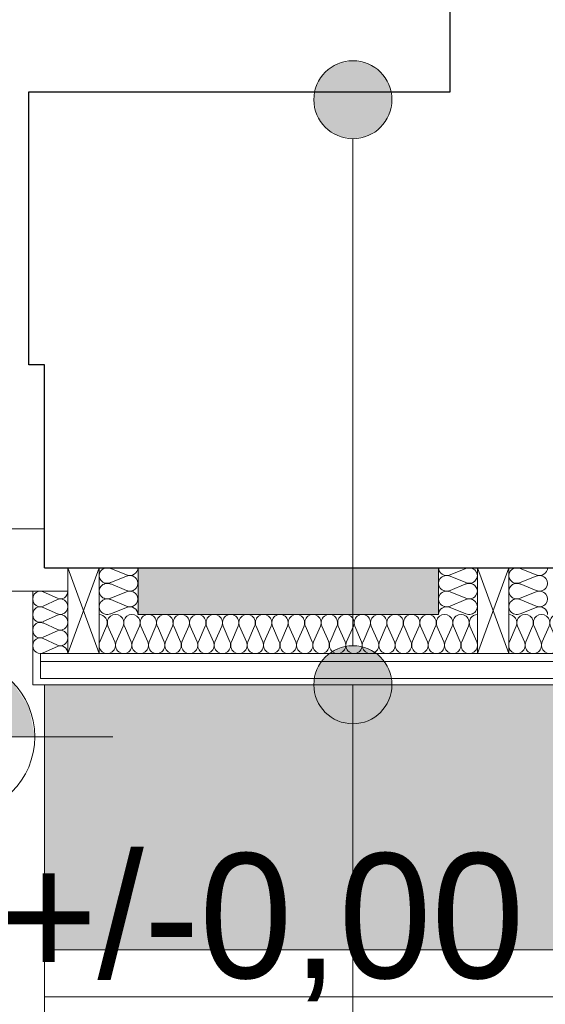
# Model space of a CAD drawing. Extents: x -547885 to -186295, y -25370 to 156194.
# Tile 176 of 256: x -473175 to -472501, y 32298 to 33560. Entities that reach past the tile are written whole.
import ezdxf

# ---------------------------------------------------------------- set-up
doc = ezdxf.new("R2010")
doc.units = 0
doc.header["$MEASUREMENT"] = 0
for name, color, linetype, lineweight in [('Arch drzwi_Nr_Pióra__10', 134, 'Continuous', 18), ('Arch ocieplenie_Nr_Pióra__21', 7, 'Continuous', 9), ('Arch ocieplenie_Nr_Pióra__95', 6, 'Continuous', 13), ('Arch opisy_Nr_Pióra__21', 7, 'Continuous', 9), ('Arch stropy_Nr_Pióra__21', 7, 'Continuous', 9), ('Arch teren_Nr_Pióra__5', 7, 'Continuous', 13), ('INWENT RZĘDNE_Nr_Pióra__21', 7, 'Continuous', 9), ('INWENT WYMIARY_Nr_Pióra__21', 7, 'Continuous', 9), ('INWENT.ŚCIANY_Nr_Pióra__1', 7, 'Continuous', 25)]:
    doc.layers.add(name, color=color, linetype=linetype, lineweight=lineweight)
for name, color, linetype in [('Arch ocieplenie', 7, 'Continuous'), ('Arch opisy', 7, 'Continuous'), ('INWENT RZĘDNE', 7, 'Continuous'), ('INWENT WYMIARY', 7, 'Continuous')]:
    doc.layers.add(name, color=color, linetype=linetype)
for name, color, linetype, lineweight, true_color in [('Arch ocieplenie_Nr_Pióra__44', 7, 'Continuous', 9, 0x029e21), ('Arch okna_Nr_Pióra__82', 7, 'Continuous', 20, 0xaaaaaa), ('Arch wykończenie_Nr_Pióra__9', 7, 'Continuous', 9, 0x3dad99)]:
    doc.layers.add(name, color=color, linetype=linetype, lineweight=lineweight, true_color=true_color)
doc.styles.add('GENERATED_STYLE_2', font='txt')
doc.styles.add('GENERATED_STYLE_4', font='txt')
doc.dimstyles.new('GENERATED_STYLE__5', dxfattribs={"dimtxt": 160.000002, "dimasz": 114, "dimexe": 0.18, "dimexo": 0, "dimgap": 0.09, "dimtad": 1, "dimtih": 1, "dimtoh": 1, "dimdec": 0, "dimlfac": 0.1, "dimzin": 0, "dimdsep": 46, "dimtxsty": 'GENERATED_STYLE_2', "dimblk": 'ARROWHEAD_2', "dimblk1": 'ARROWHEAD_2', "dimblk2": 'ARROWHEAD_2', "dimcen": 0.09, "dimclrd": 7, "dimclre": 7, "dimclrt": 7, "dimazin": 0, "dimtfac": 1, "dimtdec": 4, "dimtmove": 0, "dimatfit": 3, "dimfxl": 0, "dimtolj": 1, "dimtzin": 0, "dimarcsym": 0})
doc.dimstyles.new('GENERATED_STYLE__6', dxfattribs={"dimtxt": 160.000002, "dimasz": 114, "dimexe": 0.18, "dimexo": 0, "dimgap": 0.09, "dimtad": 1, "dimdec": 0, "dimlfac": 0.1, "dimzin": 0, "dimdsep": 46, "dimtxsty": 'GENERATED_STYLE_2', "dimblk": 'ARROWHEAD_2', "dimblk1": 'ARROWHEAD_2', "dimblk2": 'ARROWHEAD_2', "dimcen": 0.09, "dimclrd": 7, "dimclre": 7, "dimclrt": 7, "dimazin": 0, "dimtfac": 1, "dimtdec": 4, "dimtmove": 2, "dimatfit": 3, "dimfxl": 0, "dimtolj": 1, "dimtzin": 0, "dimarcsym": 0})
doc.dimstyles.new('GENERATED_STYLE__7', dxfattribs={"dimtxt": 160.000002, "dimasz": 114, "dimexe": 0.18, "dimexo": 0, "dimgap": 0.09, "dimtad": 1, "dimdec": 0, "dimlfac": 0.1, "dimzin": 0, "dimdsep": 46, "dimtxsty": 'GENERATED_STYLE_2', "dimblk": 'ARROWHEAD_2', "dimblk1": 'ARROWHEAD_2', "dimblk2": 'ARROWHEAD_2', "dimcen": 0.09, "dimclrd": 7, "dimclre": 7, "dimclrt": 7, "dimazin": 0, "dimtfac": 1, "dimtdec": 4, "dimtmove": 0, "dimatfit": 3, "dimfxl": 0, "dimtolj": 1, "dimtzin": 0, "dimarcsym": 0})

# ---------------------------------------------------------------- blocks, each defined once
blk = doc.blocks.new('Izolacja cieplna 14_31', base_point=(-472588.3, 32797.6))
at = {"layer": 'Arch ocieplenie_Nr_Pióra__44', "linetype": 'Continuous'}
for p, q in [((-473063.7, 32782.7), (-473072.4, 32762.5)), ((-473053.1, 32762.5), (-473061.9, 32782.7)), ((-473042.6, 32782.7), (-473051.4, 32762.5)), ((-473032, 32762.5), (-473040.8, 32782.7)), ((-473021.5, 32782.7), (-473030.3, 32762.5)), ((-473010.9, 32762.5), (-473019.7, 32782.7)), ((-473000.4, 32782.7), (-473009.2, 32762.5)), ((-472989.9, 32762.5), (-472998.6, 32782.7)), ((-472979.3, 32782.7), (-472988.1, 32762.5)), ((-472968.8, 32762.5), (-472977.5, 32782.7)), ((-472958.2, 32782.7), (-472967, 32762.5)), ((-472947.7, 32762.5), (-472956.5, 32782.7)), ((-472937.1, 32782.7), (-472945.9, 32762.5)), ((-472926.6, 32762.5), (-472935.4, 32782.7)), ((-472916.1, 32782.7), (-472924.8, 32762.5)), ((-472905.5, 32762.5), (-472914.3, 32782.7)), ((-472895, 32782.7), (-472903.7, 32762.5)), ((-472884.4, 32762.5), (-472893.2, 32782.7)), ((-472873.9, 32782.7), (-472882.7, 32762.5)), ((-472863.3, 32762.5), (-472872.1, 32782.7)), ((-472852.8, 32782.7), (-472861.6, 32762.5)), ((-472842.3, 32762.5), (-472851, 32782.7)), ((-472831.7, 32782.7), (-472840.5, 32762.5)), ((-472821.2, 32762.5), (-472829.9, 32782.7)), ((-472810.6, 32782.7), (-472819.4, 32762.5)), ((-472800.1, 32762.5), (-472808.9, 32782.7)), ((-472789.5, 32782.7), (-472798.3, 32762.5)), ((-472779, 32762.5), (-472787.8, 32782.7)), ((-472768.4, 32782.7), (-472777.2, 32762.5)), ((-472757.9, 32762.5), (-472766.7, 32782.7)), ((-472747.4, 32782.7), (-472756.1, 32762.5)), ((-472736.8, 32762.5), (-472745.6, 32782.7)), ((-472726.3, 32782.7), (-472735, 32762.5)), ((-472715.7, 32762.5), (-472724.5, 32782.7)), ((-472705.2, 32782.7), (-472714, 32762.5)), ((-472694.6, 32762.5), (-472703.4, 32782.7)), ((-472684.1, 32782.7), (-472692.9, 32762.5)), ((-472673.6, 32762.5), (-472682.3, 32782.7)), ((-472663, 32782.7), (-472671.8, 32762.5)), ((-472652.5, 32762.5), (-472661.2, 32782.7)), ((-472641.9, 32782.7), (-472650.7, 32762.5)), ((-472631.4, 32762.5), (-472640.2, 32782.7)), ((-472620.8, 32782.7), (-472629.6, 32762.5)), ((-472610.3, 32762.5), (-472619.1, 32782.7)), ((-472599.8, 32782.7), (-472608.5, 32762.5)), ((-472589.2, 32762.5), (-472598, 32782.7))]:
    blk.add_line(p, q, dxfattribs=at)
for centre, start_param, end_param in [((-473073.3, 32787), 1.158004, 3.141593), ((-473052.2, 32787), 1.158004, 5.125183), ((-473031.2, 32787), 1.158004, 5.125183), ((-473010.1, 32787), 1.158004, 5.125183), ((-472989, 32787), 1.158004, 5.125183), ((-472967.9, 32787), 1.158004, 5.125183), ((-472946.8, 32787), 1.158004, 5.125183), ((-472925.7, 32787), 1.158004, 5.125183), ((-472904.6, 32787), 1.158004, 5.125183), ((-472883.5, 32787), 1.158004, 5.125183), ((-472862.5, 32787), 1.158004, 5.125183), ((-472841.4, 32787), 1.158004, 5.125183), ((-472820.3, 32787), 1.158004, 5.125183), ((-472799.2, 32787), 1.158004, 5.125183), ((-472778.1, 32787), 1.158004, 5.125183), ((-472757, 32787), 1.158004, 5.125183), ((-472735.9, 32787), 1.158004, 5.125183), ((-472714.8, 32787), 1.158004, 5.125183), ((-472693.8, 32787), 1.158004, 5.125183), ((-472672.7, 32787), 1.158004, 5.125183), ((-472651.6, 32787), 1.158004, 5.125183), ((-472630.5, 32787), 1.158004, 5.125183), ((-472609.4, 32787), 1.158004, 5.125183), ((-472588.3, 32787), 3.141593, 5.125182), ((-473062.8, 32758.3), 4.299595, 8.266775), ((-473041.7, 32758.3), 4.299595, 8.266775), ((-473020.6, 32758.3), 4.299595, 8.266775), ((-472999.5, 32758.3), 4.299595, 8.266775), ((-472978.4, 32758.3), 4.299595, 8.266775), ((-472957.3, 32758.3), 4.299595, 8.266775), ((-472936.3, 32758.3), 4.299595, 8.266775), ((-472915.2, 32758.3), 4.299595, 8.266775), ((-472894.1, 32758.3), 4.299595, 8.266775), ((-472873, 32758.3), 4.299595, 8.266775), ((-472851.9, 32758.3), 4.299595, 8.266775), ((-472830.8, 32758.3), 4.299595, 8.266775), ((-472809.7, 32758.3), 4.299595, 8.266775), ((-472788.7, 32758.3), 4.299595, 8.266775), ((-472767.6, 32758.3), 4.299595, 8.266775), ((-472746.5, 32758.3), 4.299595, 8.266775), ((-472725.4, 32758.3), 4.299595, 8.266775), ((-472704.3, 32758.3), 4.299595, 8.266775), ((-472683.2, 32758.3), 4.299595, 8.266775), ((-472662.1, 32758.3), 4.299595, 8.266775), ((-472641, 32758.3), 4.299595, 8.266775), ((-472620, 32758.3), 4.299595, 8.266775), ((-472598.9, 32758.3), 4.299595, 8.266775)]:
    blk.add_ellipse(centre, major_axis=(0, -10.6), ratio=0.991476, start_param=start_param, end_param=end_param, dxfattribs=at)
blk = doc.blocks.new('Izolacja cieplna 14_32', base_point=(-473113.3, 32747.6))
at = {"layer": 'Arch ocieplenie_Nr_Pióra__44', "linetype": 'Continuous'}
for p, q in [((-473126.7, 32818.5), (-473144.9, 32826.8)), ((-473144.9, 32808.5), (-473126.7, 32816.8)), ((-473126.7, 32798.5), (-473144.9, 32806.8)), ((-473144.9, 32788.5), (-473126.7, 32796.8)), ((-473126.7, 32778.5), (-473144.9, 32786.8)), ((-473144.9, 32768.5), (-473126.7, 32776.8)), ((-473126.7, 32758.5), (-473144.9, 32766.8)), ((-473144.9, 32748.5), (-473126.7, 32756.8))]:
    blk.add_line(p, q, dxfattribs=at)
for centre, start_param, end_param in [((-473148.8, 32817.6), 5.870392, 9.837571), ((-473122.9, 32827.6), 2.7288, 4.712389), ((-473122.9, 32807.6), 2.7288, 6.695979), ((-473148.8, 32797.6), 5.870392, 9.837571), ((-473122.9, 32787.6), 2.7288, 6.695979), ((-473148.8, 32777.6), 5.870392, 9.837571), ((-473122.9, 32767.6), 2.7288, 6.695979), ((-473148.8, 32757.6), 5.870392, 9.837571), ((-473122.9, 32747.6), 4.712389, 6.695979)]:
    blk.add_ellipse(centre, major_axis=(0, 10), ratio=0.957055, start_param=start_param, end_param=end_param, dxfattribs=at)
blk = doc.blocks.new('Izolacja cieplna 14_33', base_point=(-473023.3, 32797.6))
at = {"layer": 'Arch ocieplenie_Nr_Pióra__44', "linetype": 'Continuous'}
for p, q in [((-473038.2, 32848.5), (-473058.4, 32856.8)), ((-473058.4, 32838.5), (-473038.2, 32846.8)), ((-473038.2, 32828.5), (-473058.4, 32836.8)), ((-473058.4, 32818.5), (-473038.2, 32826.8)), ((-473038.2, 32808.5), (-473058.4, 32816.8)), ((-473058.4, 32798.5), (-473038.2, 32806.8))]:
    blk.add_line(p, q, dxfattribs=at)
for centre, start_param, end_param in [((-473062.7, 32847.6), 4.299595, 8.266775), ((-473034, 32857.6), 1.158004, 3.141593), ((-473034, 32837.6), 1.158004, 5.125183), ((-473062.7, 32827.6), 4.299595, 8.266775), ((-473062.7, 32807.6), 4.299595, 8.266775), ((-473034, 32817.6), 1.158004, 5.125183), ((-473034, 32797.6), 3.141593, 5.125182)]:
    blk.add_ellipse(centre, major_axis=(-10.6, 0), ratio=0.940381, start_param=start_param, end_param=end_param, dxfattribs=at)
blk = doc.blocks.new('Izolacja cieplna 14_34', base_point=(-472638.3, 32797.6))
at = {"layer": 'Arch ocieplenie_Nr_Pióra__44', "linetype": 'Continuous'}
for p, q in [((-472623.4, 32848.5), (-472603.2, 32856.8)), ((-472603.2, 32838.5), (-472623.4, 32846.8)), ((-472623.4, 32828.5), (-472603.2, 32836.8)), ((-472603.2, 32818.5), (-472623.4, 32826.8)), ((-472623.4, 32808.5), (-472603.2, 32816.8)), ((-472603.2, 32798.5), (-472623.4, 32806.8))]:
    blk.add_line(p, q, dxfattribs=at)
for centre, start_param, end_param in [((-472627.7, 32857.6), 6.283185, 8.266774), ((-472599, 32847.6), 1.158003, 5.125183), ((-472627.7, 32837.6), 4.299595, 8.266774), ((-472599, 32827.6), 1.158003, 5.125183), ((-472627.7, 32817.6), 4.299595, 8.266774), ((-472599, 32807.6), 1.158003, 5.125183), ((-472627.7, 32797.6), 4.299596, 6.283185)]:
    blk.add_ellipse(centre, major_axis=(-10.6, 0), ratio=0.940381, start_param=start_param, end_param=end_param, dxfattribs=at)
blk = doc.blocks.new('Izolacja cieplna 14_40', base_point=(-472063.3, 32797.6))
at = {"layer": 'Arch ocieplenie_Nr_Pióra__44', "linetype": 'Continuous'}
for p, q in [((-472538.7, 32782.7), (-472547.4, 32762.5)), ((-472528.1, 32762.5), (-472536.9, 32782.7)), ((-472517.6, 32782.7), (-472526.4, 32762.5)), ((-472507, 32762.5), (-472515.8, 32782.7)), ((-472496.5, 32782.7), (-472505.3, 32762.5)), ((-472485.9, 32762.5), (-472494.7, 32782.7)), ((-472475.4, 32782.7), (-472484.2, 32762.5)), ((-472464.9, 32762.5), (-472473.6, 32782.7)), ((-472454.3, 32782.7), (-472463.1, 32762.5)), ((-472443.8, 32762.5), (-472452.5, 32782.7)), ((-472433.2, 32782.7), (-472442, 32762.5)), ((-472422.7, 32762.5), (-472431.5, 32782.7)), ((-472412.1, 32782.7), (-472420.9, 32762.5)), ((-472401.6, 32762.5), (-472410.4, 32782.7)), ((-472391.1, 32782.7), (-472399.8, 32762.5)), ((-472380.5, 32762.5), (-472389.3, 32782.7)), ((-472370, 32782.7), (-472378.7, 32762.5)), ((-472359.4, 32762.5), (-472368.2, 32782.7)), ((-472348.9, 32782.7), (-472357.7, 32762.5)), ((-472338.3, 32762.5), (-472347.1, 32782.7)), ((-472327.8, 32782.7), (-472336.6, 32762.5)), ((-472317.3, 32762.5), (-472326, 32782.7)), ((-472306.7, 32782.7), (-472315.5, 32762.5)), ((-472296.2, 32762.5), (-472304.9, 32782.7)), ((-472285.6, 32782.7), (-472294.4, 32762.5)), ((-472275.1, 32762.5), (-472283.9, 32782.7)), ((-472264.5, 32782.7), (-472273.3, 32762.5)), ((-472254, 32762.5), (-472262.8, 32782.7)), ((-472243.4, 32782.7), (-472252.2, 32762.5)), ((-472232.9, 32762.5), (-472241.7, 32782.7)), ((-472222.4, 32782.7), (-472231.1, 32762.5)), ((-472211.8, 32762.5), (-472220.6, 32782.7)), ((-472201.3, 32782.7), (-472210, 32762.5)), ((-472190.7, 32762.5), (-472199.5, 32782.7)), ((-472180.2, 32782.7), (-472189, 32762.5)), ((-472169.6, 32762.5), (-472178.4, 32782.7)), ((-472159.1, 32782.7), (-472167.9, 32762.5)), ((-472148.6, 32762.5), (-472157.3, 32782.7)), ((-472138, 32782.7), (-472146.8, 32762.5)), ((-472127.5, 32762.5), (-472136.2, 32782.7)), ((-472116.9, 32782.7), (-472125.7, 32762.5)), ((-472106.4, 32762.5), (-472115.2, 32782.7)), ((-472095.8, 32782.7), (-472104.6, 32762.5)), ((-472085.3, 32762.5), (-472094.1, 32782.7)), ((-472074.8, 32782.7), (-472083.5, 32762.5)), ((-472064.2, 32762.5), (-472073, 32782.7))]:
    blk.add_line(p, q, dxfattribs=at)
for centre, start_param, end_param in [((-472548.3, 32787), 1.158004, 3.141593), ((-472527.2, 32787), 1.158004, 5.125183), ((-472506.2, 32787), 1.158004, 5.125183), ((-472485.1, 32787), 1.158004, 5.125183), ((-472464, 32787), 1.158004, 5.125183), ((-472442.9, 32787), 1.158004, 5.125183), ((-472421.8, 32787), 1.158004, 5.125183), ((-472400.7, 32787), 1.158004, 5.125183), ((-472379.6, 32787), 1.158004, 5.125183), ((-472358.5, 32787), 1.158004, 5.125183), ((-472337.5, 32787), 1.158004, 5.125183), ((-472316.4, 32787), 1.158004, 5.125183), ((-472295.3, 32787), 1.158004, 5.125183), ((-472274.2, 32787), 1.158004, 5.125183), ((-472253.1, 32787), 1.158004, 5.125183), ((-472232, 32787), 1.158004, 5.125183), ((-472210.9, 32787), 1.158004, 5.125183), ((-472189.8, 32787), 1.158004, 5.125183), ((-472168.8, 32787), 1.158004, 5.125183), ((-472147.7, 32787), 1.158004, 5.125183), ((-472126.6, 32787), 1.158004, 5.125183), ((-472105.5, 32787), 1.158004, 5.125183), ((-472084.4, 32787), 1.158004, 5.125183), ((-472063.3, 32787), 3.141593, 5.125182), ((-472537.8, 32758.3), 4.299595, 8.266775), ((-472516.7, 32758.3), 4.299595, 8.266775), ((-472495.6, 32758.3), 4.299595, 8.266775), ((-472474.5, 32758.3), 4.299595, 8.266775), ((-472453.4, 32758.3), 4.299595, 8.266775), ((-472432.3, 32758.3), 4.299595, 8.266775), ((-472411.3, 32758.3), 4.299595, 8.266775), ((-472390.2, 32758.3), 4.299595, 8.266775), ((-472369.1, 32758.3), 4.299595, 8.266775), ((-472348, 32758.3), 4.299595, 8.266775), ((-472326.9, 32758.3), 4.299595, 8.266775), ((-472305.8, 32758.3), 4.299595, 8.266775), ((-472284.7, 32758.3), 4.299595, 8.266775), ((-472263.7, 32758.3), 4.299595, 8.266775), ((-472242.6, 32758.3), 4.299595, 8.266775), ((-472221.5, 32758.3), 4.299595, 8.266775), ((-472200.4, 32758.3), 4.299595, 8.266775), ((-472179.3, 32758.3), 4.299595, 8.266775), ((-472158.2, 32758.3), 4.299595, 8.266775), ((-472137.1, 32758.3), 4.299595, 8.266775), ((-472116, 32758.3), 4.299595, 8.266775), ((-472095, 32758.3), 4.299595, 8.266775), ((-472073.9, 32758.3), 4.299595, 8.266775)]:
    blk.add_ellipse(centre, major_axis=(0, -10.6), ratio=0.991476, start_param=start_param, end_param=end_param, dxfattribs=at)
blk = doc.blocks.new('Izolacja cieplna 14_41', base_point=(-472498.3, 32797.6))
at = {"layer": 'Arch ocieplenie_Nr_Pióra__44', "linetype": 'Continuous'}
for p, q in [((-472513.2, 32848.5), (-472533.4, 32856.8)), ((-472533.4, 32838.5), (-472513.2, 32846.8)), ((-472513.2, 32828.5), (-472533.4, 32836.8)), ((-472533.4, 32818.5), (-472513.2, 32826.8)), ((-472513.2, 32808.5), (-472533.4, 32816.8)), ((-472533.4, 32798.5), (-472513.2, 32806.8))]:
    blk.add_line(p, q, dxfattribs=at)
for centre, start_param, end_param in [((-472537.7, 32847.6), 4.299595, 8.266775), ((-472509, 32857.6), 1.158004, 3.141593), ((-472509, 32837.6), 1.158004, 5.125183), ((-472537.7, 32827.6), 4.299595, 8.266775), ((-472537.7, 32807.6), 4.299595, 8.266775), ((-472509, 32817.6), 1.158004, 5.125183), ((-472509, 32797.6), 3.141593, 5.125182)]:
    blk.add_ellipse(centre, major_axis=(-10.6, 0), ratio=0.940381, start_param=start_param, end_param=end_param, dxfattribs=at)
blk = doc.blocks.new('*D610')
at = {"layer": 'INWENT WYMIARY_Nr_Pióra__21', "linetype": 'Continuous'}
for p, q in [((-472269.4, 32857.6), (-472269.4, 32931)), ((-472194.4, 32814.3), (-472344.4, 32900.9)), ((-472156.9, 32857.6), (-472381.9, 32857.6)), ((-472269.4, 32707.6), (-472269.4, 32857.6)), ((-472344.4, 32750.9), (-472194.4, 32664.3)), ((-472156.9, 32707.6), (-472381.9, 32707.6)), ((-472269.4, 32634.3), (-472269.4, 32707.6))]:
    blk.add_line(p, q, dxfattribs=at)
at = {"layer": 'INWENT WYMIARY_Nr_Pióra__21', "insert": (-472301.4, 32901.8), "char_height": 160, "attachment_point": 7, "rotation": 90, "style": 'GENERATED_STYLE_2'}
blk.add_mtext('{15}', dxfattribs=at)
blk = doc.blocks.new('ARROWHEAD_2')
at = {"color": 0, "linetype": 'Continuous', "lineweight": 0}
for p, q in [((-0.378, -0.655), (0.378, 0.655)), ((0, 0), (-1, 0))]:
    blk.add_line(p, q, dxfattribs=at)
blk = doc.blocks.new('*D611')
at = {"layer": 'INWENT WYMIARY_Nr_Pióra__21', "linetype": 'Continuous'}
for p, q in [((-474128.3, 31958.7), (-474128.3, 32183.7)), ((-473158.3, 31958.7), (-473158.3, 32183.7)), ((-474085, 32146.2), (-474171.6, 31996.2)), ((-473115, 32146.2), (-473201.6, 31996.2)), ((-474201.7, 32071.2), (-474128.3, 32071.2)), ((-474128.3, 32071.2), (-473158.3, 32071.2))]:
    blk.add_line(p, q, dxfattribs=at)
at = {"layer": 'INWENT WYMIARY_Nr_Pióra__21', "char_height": 160, "attachment_point": 7, "style": 'GENERATED_STYLE_2'}
for s, insert in [('{97}', (-473745.7, 32103.2)), ('{113}', (-472846.8, 32103.2)), ('{15}', (-472271.5, 32103.2))]:
    blk.add_mtext(s, dxfattribs=dict(at, insert=insert))
blk = doc.blocks.new('*D612')
at = {"layer": 'INWENT WYMIARY_Nr_Pióra__21', "linetype": 'Continuous'}
for p, q in [((-473158.3, 31958.7), (-473158.3, 32183.7)), ((-472023.3, 31958.7), (-472023.3, 32183.7)), ((-473115, 32146.2), (-473201.6, 31996.2)), ((-471980, 32146.2), (-472066.6, 31996.2)), ((-473158.3, 32071.2), (-472023.3, 32071.2))]:
    blk.add_line(p, q, dxfattribs=at)
at = {"layer": 'INWENT WYMIARY_Nr_Pióra__21', "char_height": 160, "attachment_point": 7, "style": 'GENERATED_STYLE_2'}
for s, insert in [('{97}', (-473745.7, 32103.2)), ('{113}', (-472846.8, 32103.2)), ('{15}', (-472271.5, 32103.2))]:
    blk.add_mtext(s, dxfattribs=dict(at, insert=insert))
blk = doc.blocks.new('*D613')
at = {"layer": 'INWENT WYMIARY_Nr_Pióra__21', "linetype": 'Continuous'}
for p, q in [((-472023.3, 31958.7), (-472023.3, 32183.7)), ((-471873.3, 31958.7), (-471873.3, 32183.7)), ((-471980, 32146.2), (-472066.6, 31996.2)), ((-471916.6, 31996.2), (-471830, 32146.2)), ((-472023.3, 32071.2), (-471873.3, 32071.2)), ((-471873.3, 32071.2), (-471800, 32071.2))]:
    blk.add_line(p, q, dxfattribs=at)
at = {"layer": 'INWENT WYMIARY_Nr_Pióra__21', "char_height": 160, "attachment_point": 7, "style": 'GENERATED_STYLE_2'}
for s, insert in [('{97}', (-473745.7, 32103.2)), ('{113}', (-472846.8, 32103.2)), ('{15}', (-472271.5, 32103.2))]:
    blk.add_mtext(s, dxfattribs=dict(at, insert=insert))
blk = doc.blocks.new('*D654')
at = {"layer": 'INWENT WYMIARY_Nr_Pióra__21', "linetype": 'Continuous'}
for p, q in [((-471242.1, 45147.6), (-471242.1, 45221)), ((-471317.1, 45190.9), (-471167.1, 45104.3)), ((-471129.6, 45147.6), (-471354.6, 45147.6)), ((-471242.1, 45087.6), (-471242.1, 45147.6)), ((-471167.1, 45044.3), (-471317.1, 45130.9)), ((-471129.6, 45087.6), (-471354.6, 45087.6))]:
    blk.add_line(p, q, dxfattribs=at)
at = {"layer": 'INWENT WYMIARY_Nr_Pióra__21', "char_height": 160, "attachment_point": 7, "rotation": 90, "style": 'GENERATED_STYLE_2'}
for s, insert in [('{6}', (-471274.1, 45248.7)), ('{1\xa0238}', (-471274.1, 38667.2))]:
    blk.add_mtext(s, dxfattribs=dict(at, insert=insert))
blk = doc.blocks.new('*D655')
at = {"layer": 'INWENT WYMIARY_Nr_Pióra__21', "linetype": 'Continuous'}
for p, q in [((-471020.1, 45147.6), (-471020.1, 45221)), ((-470945.1, 45104.3), (-471095.1, 45190.9)), ((-470907.6, 45147.6), (-471132.6, 45147.6)), ((-471020.1, 32707.6), (-471020.1, 45147.6)), ((-471095.1, 32750.9), (-470945.1, 32664.3)), ((-470907.6, 32707.6), (-471132.6, 32707.6)), ((-471020.1, 32634.3), (-471020.1, 32707.6))]:
    blk.add_line(p, q, dxfattribs=at)
at = {"layer": 'INWENT WYMIARY_Nr_Pióra__21', "insert": (-471052.1, 38697.2), "char_height": 160, "attachment_point": 7, "rotation": 90, "style": 'GENERATED_STYLE_2'}
blk.add_mtext('{1\xa0244}', dxfattribs=at)
blk = doc.blocks.new('Koty wysokościowe_6', base_point=(-473255.6, 32641))
at = {"layer": 'INWENT RZĘDNE_Nr_Pióra__21', "linetype": 'Continuous'}
for points in [[(-473255.6, 32641), (-473155.6, 32641), (-473163.2, 32679.3), (-473184.9, 32711.7), (-473217.3, 32733.4), (-473255.6, 32741)], [(-473255.6, 32641), (-473355.6, 32641), (-473348, 32602.7), (-473326.3, 32570.3), (-473293.9, 32548.6), (-473255.6, 32541)]]:
    blk.add_hatch(color=256, dxfattribs=at).paths.add_polyline_path(points, flags=0)
for p, q in [((-473255.6, 32441), (-473255.6, 32841)), ((-473455.6, 32641), (-473055.6, 32641))]:
    blk.add_line(p, q, dxfattribs=at)
blk.add_circle((-473255.6, 32641), 100, dxfattribs=at)
at = {"layer": 'INWENT RZĘDNE_Nr_Pióra__21', "insert": (-473200.3, 32301.8), "char_height": 160, "attachment_point": 7, "style": 'GENERATED_STYLE_4'}
blk.add_mtext('{+/-0,00}', dxfattribs=at)
blk = doc.blocks.new('Linia_42', base_point=(-472748, 33457.6))
at = {"layer": 'Arch opisy_Nr_Pióra__21', "linetype": 'Continuous'}
for points in [[(-472698, 33457.6), (-472701.8, 33476.8), (-472712.6, 33493), (-472728.9, 33503.8), (-472748, 33507.6), (-472767.1, 33503.8), (-472783.4, 33493), (-472794.2, 33476.8), (-472798, 33457.6), (-472794.2, 33438.5), (-472783.4, 33422.3), (-472767.1, 33411.4), (-472748, 33407.6), (-472728.9, 33411.4), (-472712.6, 33422.3), (-472701.8, 33438.5)], [(-472698, 32707.6), (-472701.8, 32726.8), (-472712.6, 32743), (-472728.9, 32753.8), (-472748, 32757.6), (-472767.1, 32753.8), (-472783.4, 32743), (-472794.2, 32726.8), (-472798, 32707.6), (-472794.2, 32688.5), (-472783.4, 32672.3), (-472767.1, 32661.4), (-472748, 32657.6), (-472728.9, 32661.4), (-472712.6, 32672.3), (-472701.8, 32688.5)]]:
    blk.add_hatch(color=256, dxfattribs=at).paths.add_polyline_path(points, flags=0)
blk.add_line((-472748, 33407.6), (-472748, 32757.6), dxfattribs=at)
for centre in [(-472748, 33457.6), (-472748, 32707.6)]:
    blk.add_circle(centre, 50, dxfattribs=at)
blk = doc.blocks.new('Linia_43', base_point=(-472748, 32707.6))
at = {"layer": 'Arch opisy_Nr_Pióra__21', "linetype": 'Continuous'}
blk.add_line((-472748, 32707.6), (-472748, 31885), dxfattribs=at)

msp = doc.modelspace()

# ---------------------------------------------------------------- hatches: boundary and pattern name
at = {"layer": 'Arch ocieplenie_Nr_Pióra__95', "linetype": 'Continuous', "lineweight": 25}
msp.add_hatch(color=214, dxfattribs=at).paths.add_polyline_path([(-472638.3, 32797.6), (-472638.3, 32857.6), (-473023.3, 32857.6), (-473023.3, 32797.6)], flags=0)
at = {"layer": 'Arch okna_Nr_Pióra__82', "linetype": 'Continuous'}
h = msp.add_hatch(dxfattribs=at)
h.set_pattern_fill('Render', color=256, style=0, pattern_type=2)
h.set_pattern_definition([(45, (0, 350), (-111.36932, 111.36932), [0, -105, 0, -157.5]), (110, (350, 350), (148.00159, 53.86817), [0, -77, 0, -133])])
h.paths.add_polyline_path([(-473143.3, 32367.6), (-471533.3, 32367.6), (-471533.3, 44522.6), (-471873.3, 44522.6), (-471873.3, 32707.6), (-473143.3, 32707.6)], flags=0)

# ---------------------------------------------------------------- linework, layer by layer
at = {"layer": 'Arch drzwi_Nr_Pióra__10', "linetype": 'Continuous'}
for p, q in [((-473143.3, 32907.6), (-473193.3, 32907.6)), ((-473113.3, 32857.6), (-473113.3, 32827.6)), ((-473193.3, 32827.6), (-473113.3, 32827.6))]:
    msp.add_line(p, q, dxfattribs=at)
at = {"layer": 'Arch ocieplenie_Nr_Pióra__21', "linetype": 'Continuous', "flags": 128}
msp.add_lwpolyline([(-472638.3, 32797.6), (-472638.3, 32857.6), (-473023.3, 32857.6), (-473023.3, 32797.6)], close=True, dxfattribs=at)
at = {"layer": 'Arch stropy_Nr_Pióra__21', "linetype": 'Continuous'}
msp.add_line((-473143.3, 32707.6), (-473143.3, 31255.1), dxfattribs=at)
at = {"layer": 'Arch teren_Nr_Pióra__5', "linetype": 'Continuous'}
for p, q in [((-473143.3, 32367.6), (-471533.3, 32367.6)), ((-473143.3, 32307.6), (-471473.3, 32307.6))]:
    msp.add_line(p, q, dxfattribs=at)
at = {"layer": 'Arch wykończenie_Nr_Pióra__9', "linetype": 'Continuous'}
for p, q in [((-473073.3, 32857.6), (-473113.3, 32747.6)), ((-473113.3, 32857.6), (-473073.3, 32747.6)), ((-473113.3, 32857.6), (-473113.3, 32747.6)), ((-473073.3, 32857.6), (-473113.3, 32857.6)), ((-473073.3, 32747.6), (-473073.3, 32857.6)), ((-472548.3, 32857.6), (-472588.3, 32747.6)), ((-472588.3, 32857.6), (-472548.3, 32747.6)), ((-472588.3, 32857.6), (-472588.3, 32747.6)), ((-472548.3, 32857.6), (-472588.3, 32857.6)), ((-472548.3, 32747.6), (-472548.3, 32857.6)), ((-473158.3, 32707.6), (-473158.3, 32827.6)), ((-473148.3, 32715.6), (-473148.3, 32747.6)), ((-471913.3, 32747.6), (-473148.3, 32747.6)), ((-473113.3, 32747.6), (-473073.3, 32747.6)), ((-472588.3, 32747.6), (-472548.3, 32747.6)), ((-471903.3, 32737.6), (-473148.3, 32737.6)), ((-471881.3, 32715.6), (-473148.3, 32715.6)), ((-471873.3, 32707.6), (-473158.3, 32707.6))]:
    msp.add_line(p, q, dxfattribs=at)
at = {"layer": 'INWENT.ŚCIANY_Nr_Pióra__1', "linetype": 'Continuous'}
for p, q in [((-472623.3, 33467.6), (-472623.3, 35447.6)), ((-473163.3, 33117.6), (-473163.3, 33467.6)), ((-473163.3, 33467.6), (-472623.3, 33467.6)), ((-473143.3, 33117.6), (-473163.3, 33117.6)), ((-473143.3, 32857.6), (-473143.3, 33117.6)), ((-473143.3, 32857.6), (-472023.3, 32857.6))]:
    msp.add_line(p, q, dxfattribs=at)

# ---------------------------------------------------------------- block references
at = {"layer": 'Arch ocieplenie', "color": 104, "linetype": 'Continuous', "lineweight": 13, "true_color": 0x029e21}
for name, p in [('Izolacja cieplna 14_33', (-473023.3, 32797.6)), ('Izolacja cieplna 14_34', (-472638.3, 32797.6)), ('Izolacja cieplna 14_41', (-472498.3, 32797.6)), ('Izolacja cieplna 14_32', (-473113.3, 32747.6)), ('Izolacja cieplna 14_31', (-472588.3, 32797.6)), ('Izolacja cieplna 14_40', (-472063.3, 32797.6))]:
    msp.add_blockref(name, p, dxfattribs=at)
at = {"layer": 'Arch opisy', "linetype": 'Continuous'}
for name, p in [('Linia_42', (-472748, 33457.6)), ('Linia_43', (-472748, 32707.6))]:
    msp.add_blockref(name, p, dxfattribs=at)
at = {"layer": 'INWENT RZĘDNE'}
msp.add_blockref('Koty wysokościowe_6', (-473255.6, 32641), dxfattribs=at)

# ---------------------------------------------------------------- dimensions: what is measured, and where the dimension line sits
at = {"layer": 'INWENT WYMIARY', "linetype": 'Continuous'}
for base, p1, p2, dimstyle, picture, middle in [((-471242.1, 32707.6), (-471873.3, 45087.6), (-488783.3, 45147.6), 'GENERATED_STYLE__6', '*D654', (-471354.1, 45309.4)), ((-471020.1, 32707.6), (-471873.3, 32707.6), (-488783.3, 45147.6), 'GENERATED_STYLE__7', '*D655', (-471132.1, 38970.8)), ((-472269.4, 32707.6), (-471873.3, 32707.6), (-472023.3, 32857.6), 'GENERATED_STYLE__6', '*D610', (-472381.4, 33023.2))]:
    dim = msp.add_linear_dim(base=base, p1=p1, p2=p2, angle=90, dimstyle=dimstyle, dxfattribs=at)
    dim.commit()
    dim.dimension.update_dxf_attribs({"geometry": picture, "text_midpoint": middle})
for base, p1, p2, picture, middle in [((-474128.3251, 32071.2195), (-473158.3251, 32722.6985), (-472023.3262, 32857.6321), '*D612', (-472672.7473, 32183.2195)), ((-474128.3, 32071.2), (-472023.3, 32857.6), (-471873.3, 32707.6), '*D613', (-472150.1, 32183.2)), ((-474128.3, 32071.2), (-474128.3, 32790.2), (-473158.3, 32722.7), '*D611', (-473624.3, 32183.2))]:
    dim = msp.add_linear_dim(base=base, p1=p1, p2=p2, dimstyle='GENERATED_STYLE__5', dxfattribs=at)
    dim.commit()
    dim.dimension.update_dxf_attribs({"geometry": picture, "text_midpoint": middle})

doc.saveas('drawing.dxf')
